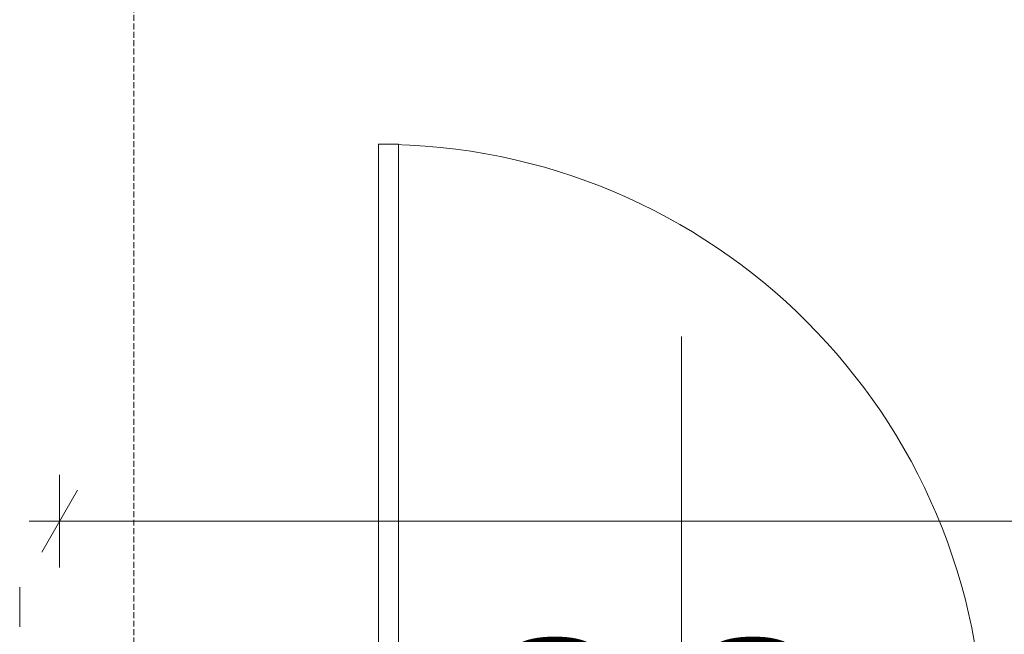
# Model space of a CAD drawing. Extents: x -7314 to 11761, y 144 to 9383.
# Tile 93 of 193: x 891 to 1090, y 7935 to 8059. Entities that reach past the tile are written whole.
import ezdxf
from ezdxf.xclip import XClip

# ---------------------------------------------------------------- set-up
doc = ezdxf.new("R2010")
doc.units = 0
doc.header["$MEASUREMENT"] = 0
doc.header["$XCLIPFRAME"] = 0
doc.linetypes.add('Krawędzie ukryte', pattern=[68, 48, -20])
doc.linetypes.add('Wipeout_Contour', pattern=[20000, 0, -20000])
for name, color, linetype in [('_FORMA - struktura elewacja', 7, 'Continuous'), ('FORMA - Arch 01 - 220-A Ściany', 7, 'Continuous'), ('FORMA - Arch 01 - 410-K Osie', 7, 'Continuous'), ('FORMA - Arch 04 - Wymiary ogólne', 7, 'Continuous')]:
    doc.layers.add(name, color=color, linetype=linetype)
doc.styles.add('STYL_AUTOMATYCZNY_2', font='arial.ttf')

# ---------------------------------------------------------------- blocks, each defined once
blk = doc.blocks.new('Rysunek_1_1', base_point=(4185.3, -5972.4))
at = {"layer": '_FORMA - struktura elewacja', "color": 1, "linetype": 'Continuous', "lineweight": 13, "ltscale": 0.025}
blk.add_line((890.99, 7936.52), (890.99, 7944.52), dxfattribs=at)
blk.add_line((890.99, 7936.52), (890.99, 7944.52), dxfattribs=at)
at = {"layer": 'FORMA - Arch 01 - 220-A Ściany', "color": 7, "linetype": 'Continuous', "lineweight": 15, "ltscale": 0.025}
blk.add_line((1024.73, 7995.17), (1024.73, 7900.55), dxfattribs=at)
at = {"layer": 'FORMA - Arch 01 - 220-A Ściany', "color": 7, "linetype": 'Continuous', "lineweight": 13, "ltscale": 0.025}
blk.add_arc((963.53, 7911.64), 122.4, 0, 90, dxfattribs=at)
at = {"layer": 'FORMA - Arch 01 - 410-K Osie', "color": 7, "linetype": 'Krawędzie ukryte', "lineweight": 13, "ltscale": 0.025}
blk.add_line((914.04, 567.07), (914.04, 8978.35), dxfattribs=at)
at = {"layer": 'FORMA - Arch 04 - Wymiary ogólne', "color": 154, "linetype": 'Continuous', "lineweight": 13, "ltscale": 0.025}
for p, q in [((899.04, 7967.27), (899.04, 7948.52)), ((902.65, 7964.14), (895.43, 7951.64)), ((899.04, 7957.89), (892.93, 7957.89))]:
    blk.add_line(p, q, dxfattribs=at)
at = {"layer": 'FORMA - Arch 01 - 220-A Ściany', "color": 7, "linetype": 'Continuous', "lineweight": 13, "char_height": 20, "attachment_point": 7, "rotation": 90, "style": 'STYL_AUTOMATYCZNY_2'}
for s, insert in [('\\A1;{\\pql;\\pt0;\\fArial|b0|i0|c238|p0;\\W1.000000;120\\fArial|b0|i0|c238|p0;\\W1.000000;\\A1{\\H.66x;\\S^  ;}\\fArial|b0|i0|c238|p0;\\W1.000000;\\fArial|b0|i0|c238|p0;\\W1.000000;}', (1015.06, 7889.03)), ('\\A1;{\\pql;\\pt0;\\fArial|b0|i0|c238|p0;\\W1.000000;230\\fArial|b0|i0|c238|p0;\\W1.000000;\\A1{\\H.66x;\\S^  ;}\\fArial|b0|i0|c238|p0;\\W1.000000;\\fArial|b0|i0|c238|p0;\\W1.000000;}', (1055.08, 7889.03))]:
    blk.add_mtext(s, dxfattribs=dict(at, insert=insert))
at = {"color": 254, "linetype": 'Wipeout_Contour', "lineweight": 0, "ltscale": 32124.379245}
blk.add_wipeout([(963.53, 8034.04), (963.53, 7911.64), (967.53, 7911.64), (967.53, 8034.04)], dxfattribs=at).dxf.layer = 'FORMA - Arch 01 - 220-A Ściany'
at = {"layer": 'FORMA - Arch 01 - 220-A Ściany', "color": 7, "linetype": 'Continuous', "lineweight": 13, "ltscale": 0.025}
for p, q in [((963.53, 8034.04), (963.53, 7911.64)), ((967.53, 8034.04), (963.53, 8034.04)), ((967.53, 7911.64), (967.53, 8034.04))]:
    blk.add_line(p, q, dxfattribs=at)
at = {"layer": 'FORMA - Arch 04 - Wymiary ogólne', "color": 154, "linetype": 'Continuous', "lineweight": 13, "ltscale": 0.025}
blk.add_line((2018.1, 7957.89), (899.04, 7957.89), dxfattribs=at)

msp = doc.modelspace()

# ---------------------------------------------------------------- block references
at = {"lineweight": 20}
ref = msp.add_blockref('Rysunek_1_1', (4185.29965, -5972.39804), dxfattribs=at)
XClip(ref).set_block_clipping_path([(254.0251470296, 246.5573808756), (9689.7973583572, 9358.9497337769)])

doc.saveas('drawing.dxf')
